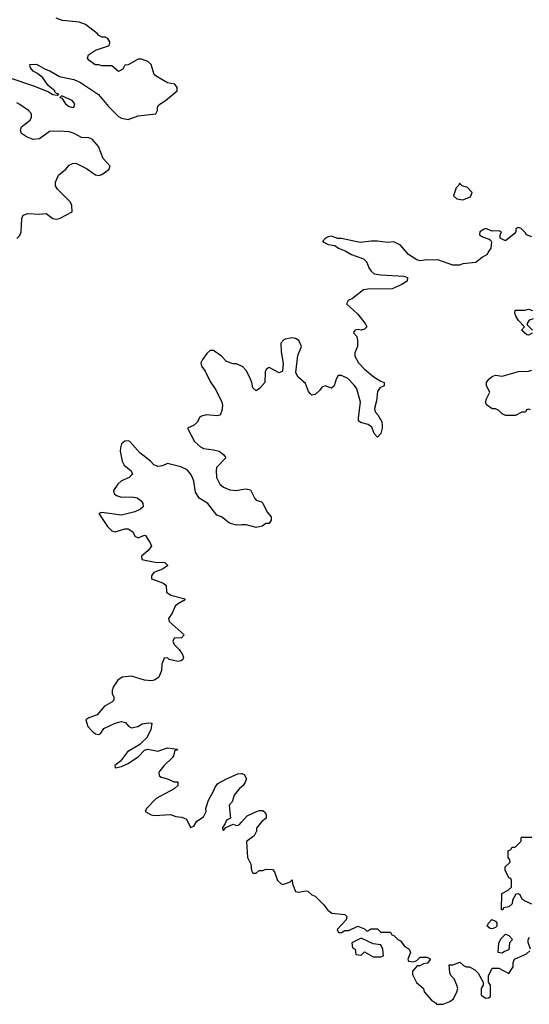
# Model space of a CAD drawing. Header units: inches. Extents: x 2601469 to 2753575, y 449403 to 582909.
# Tile 256 of 256: x 2678648 to 2681755, y 508394 to 514404. Entities that reach past the tile are written whole.
import ezdxf

# ---------------------------------------------------------------- set-up
doc = ezdxf.new("R2010")
doc.units = ezdxf.units.IN
doc.header["$MEASUREMENT"] = 0
for name, color, linetype in [('C6570', 7, 'Continuous'), ('C6571', 7, 'Continuous'), ('C6580', 7, 'Continuous'), ('C6581', 7, 'Continuous')]:
    doc.layers.add(name, color=color, linetype=linetype)

msp = doc.modelspace()

# ---------------------------------------------------------------- linework, layer by layer
at = {"layer": 'C6570', "color": 4, "elevation": 4}
for points in [[(2679401.7, 510000), (2679381.1, 509978.9), (2679304.6, 509935.4), (2679262, 509878), (2679227.7, 509852.3), (2679230, 509838), (2679270, 509845.5), (2679310, 509864.9), (2679373.4, 509906.6), (2679410, 509944.7), (2679430, 509951.3), (2679490, 509938.8), (2679550, 509958.8), (2679611.3, 509951.3), (2679606, 509946), (2679594, 509946), (2679586.8, 509910), (2679579.9, 509900.1), (2679527.3, 509850), (2679496, 509810), (2679498, 509790), (2679510, 509781), (2679550, 509771), (2679587.3, 509752.7), (2679612, 509752), (2679612, 509730), (2679590.9, 509709.1), (2679481, 509650), (2679422, 509590), (2679414, 509570), (2679450, 509551.3), (2679470, 509546.8), (2679568.4, 509551.6), (2679599.6, 509539.6), (2679636.9, 509536.9), (2679664.7, 509524.7), (2679690, 509474), (2679710, 509482), (2679728.7, 509511.3), (2679770, 509538), (2679785.2, 509570), (2679784, 509590), (2679800.1, 509639.9), (2679828.7, 509690), (2679840.2, 509719.8), (2679857.2, 509742.8), (2679910, 509771.3), (2679979.3, 509800.7), (2680000, 509803.1)], [(2680000, 509721), (2679988.3, 509711.7), (2679956, 509670), (2679944.7, 509630), (2679926, 509610), (2679934, 509530), (2679910, 509518), (2679902, 509498), (2679882, 509470), (2679890, 509454), (2679906, 509474), (2679950, 509494), (2679970, 509484.7), (2679986, 509490), (2680000, 509505.8)]]:
    msp.add_lwpolyline(points, dxfattribs=at)
at = {"layer": 'C6571', "color": 4, "elevation": 4}
for points in [[(2678588.9, 514048.9), (2678738.7, 513998.7), (2678824, 513964), (2678850, 513946.8), (2678876.4, 513943.6), (2678886, 513950), (2678873.6, 513953.6), (2678863.1, 513963.1), (2678862, 513970), (2678822.9, 514002.9), (2678790, 514049.2), (2678756.2, 514076.2), (2678730, 514089.3), (2678714, 514110), (2678709.2, 514130.8), (2678750, 514133.4), (2678803, 514103), (2678832.3, 514092.3), (2678890, 514057.1), (2678978.7, 514038.7), (2679019.9, 514019.9), (2679128.2, 513948.2), (2679190, 513874.9), (2679250, 513813.4), (2679270, 513803.8), (2679310, 513795.5), (2679370, 513817.1), (2679478, 513830), (2679488.7, 513850), (2679488.7, 513870), (2679496.5, 513883.5), (2679537.2, 513910), (2679608.7, 513970), (2679609, 513990), (2679594, 514010), (2679550, 514019), (2679480.1, 514060.1), (2679469, 514070), (2679449, 514130), (2679430, 514149), (2679390, 514164), (2679370, 514164), (2679310, 514128), (2679290, 514126), (2679276.9, 514103.1), (2679250, 514088), (2679210, 514122), (2679150, 514122), (2679130, 514128.7), (2679109.2, 514129.2), (2679070, 514158), (2679062, 514170), (2679068, 514190), (2679110, 514218), (2679190, 514244.7), (2679195.3, 514250), (2679198, 514270), (2679186, 514290), (2679170, 514298), (2679150, 514298), (2679130, 514308), (2679120.4, 514320.4), (2679050, 514375.3), (2679010, 514388.7), (2678910, 514399), (2678870, 514414)], [(2678630, 513067.7), (2678650, 513086), (2678657, 513110), (2678662, 513190), (2678670, 513211), (2678698.6, 513221.4), (2678770, 513218), (2678810, 513222), (2678850, 513191.3), (2678870, 513186), (2678890, 513191), (2678968, 513232), (2678965.2, 513270), (2678957.2, 513290), (2678879.3, 513370), (2678867, 513390), (2678867.2, 513412.8), (2678884.5, 513455.5), (2678930, 513490.8), (2678950, 513516), (2678970, 513527.3), (2678990, 513527.7), (2679055.8, 513495.8), (2679110, 513457.3), (2679130, 513454), (2679150, 513459.1), (2679192.7, 513490), (2679199, 513510), (2679156.3, 513556.3), (2679129.4, 513630), (2679090, 513675.1), (2679070, 513682.9), (2679025.8, 513685.8), (2678981.2, 513710), (2678950, 513718.9), (2678890, 513723.6), (2678830, 513722), (2678770, 513676), (2678730, 513673.2), (2678689.5, 513689.5), (2678659, 513710), (2678653.2, 513730), (2678659, 513750), (2678711.8, 513790), (2678719.5, 513810), (2678719.5, 513830), (2678701.2, 513850), (2678650, 513887.3), (2678630, 513896.3)], [(2680000, 512289.7), (2679970, 512302.7), (2679950, 512302.7), (2679910, 512317.2), (2679879, 512350), (2679830, 512384), (2679810, 512384), (2679790, 512366), (2679762, 512330), (2679753.4, 512310), (2679756.3, 512290), (2679778.3, 512258.3), (2679810, 512194.8), (2679844.1, 512144.1), (2679880.7, 512070), (2679884, 512050), (2679881.4, 512018.6), (2679870, 511989.2), (2679850, 511986), (2679786.8, 511993.2), (2679756.9, 511983.1), (2679744.7, 511975.3), (2679732, 511950), (2679711.3, 511930), (2679672, 511910), (2679713.4, 511830), (2679750, 511796.3), (2679770, 511786), (2679830, 511779.5), (2679864.7, 511770), (2679891.3, 511750), (2679904.7, 511730), (2679848.5, 511670), (2679845.3, 511650), (2679848.7, 511610), (2679868, 511570), (2679891.3, 511550), (2679930, 511534), (2679969.3, 511530.7), (2680000, 511535.8)], [(2680000, 511320.1), (2679970, 511319), (2679928, 511330), (2679878, 511370), (2679850, 511379), (2679796, 511450), (2679742.6, 511482.6), (2679721, 511521), (2679710, 511588), (2679701.6, 511610), (2679690, 511632.7), (2679670, 511656), (2679630, 511675.1), (2679550, 511696), (2679519.8, 511680.2), (2679490, 511676), (2679467, 511687), (2679445.2, 511710), (2679380.1, 511760.1), (2679319.3, 511830), (2679310, 511834.3), (2679290, 511832), (2679270, 511815.4), (2679262, 511790), (2679261.2, 511770), (2679273.7, 511710), (2679285.9, 511685.9), (2679327.7, 511650), (2679336, 511630), (2679316, 511610), (2679270, 511589.6), (2679246.4, 511570), (2679220.5, 511530), (2679224, 511510), (2679239.3, 511499.3), (2679270, 511490.5), (2679332.3, 511492.3), (2679364.9, 511484.9), (2679388.1, 511468.1), (2679398.8, 511450), (2679401, 511430), (2679384.5, 511415.5), (2679350, 511400.9), (2679270, 511379.3), (2679150, 511397), (2679131.3, 511390), (2679184, 511310), (2679210, 511284.9), (2679230, 511278), (2679290, 511296.3), (2679310, 511297.3), (2679338, 511278), (2679350, 511252), (2679370, 511242), (2679410, 511258), (2679414.8, 511254.8), (2679444.7, 511210), (2679452, 511190), (2679430, 511162), (2679391.3, 511130), (2679394, 511110), (2679473.4, 511093.4), (2679534, 511090), (2679550, 511074), (2679550.4, 511069.6), (2679518, 511050), (2679466, 511030), (2679451, 511010), (2679451.3, 510991.3), (2679525.2, 510965.2), (2679541, 510950), (2679542.8, 510910), (2679570, 510890.8), (2679658, 510870), (2679650, 510858), (2679610, 510837.2), (2679595.9, 510824.1), (2679578, 510782), (2679556, 510750), (2679558.8, 510730), (2679652, 510650), (2679634, 510630), (2679590, 510628), (2679581, 510610), (2679591, 510590), (2679619.9, 510559.9), (2679640.7, 510530), (2679646.8, 510510), (2679642, 510498), (2679632, 510490), (2679613, 510487), (2679559, 510499), (2679550, 510508), (2679530, 510506), (2679514, 510470), (2679512, 510432), (2679496, 510390), (2679470, 510373.2), (2679450, 510369.2), (2679410, 510372), (2679330, 510396.2), (2679274, 510390), (2679246.8, 510373.2), (2679218, 510330), (2679211.3, 510310), (2679212, 510290), (2679222, 510270), (2679222, 510250), (2679210, 510238), (2679165.4, 510214.6), (2679119.8, 510160.2), (2679070, 510142), (2679052, 510130), (2679063.7, 510090), (2679090, 510060.5), (2679110, 510045.5), (2679130, 510040.7), (2679144, 510050), (2679161.5, 510078.5), (2679230, 510111), (2679270, 510121), (2679294, 510114), (2679310.9, 510090.9), (2679330, 510081), (2679368, 510090), (2679394.8, 510105.2), (2679431.3, 510111.3), (2679454, 510110), (2679447.3, 510070), (2679420.7, 510019.3), (2679401.7, 510000)]]:
    msp.add_lwpolyline(points, dxfattribs=at)
msp.add_lwpolyline([(2678910, 513938), (2678902, 513938), (2678894, 513930), (2678905.4, 513925.4), (2678926.8, 513890), (2678950, 513874.8), (2678970, 513868.2), (2678978, 513870), (2678984, 513890), (2678968.7, 513910)], close=True, dxfattribs=at)
at = {"layer": 'C6580', "color": 4, "elevation": 4}
for points in [[(2680000, 509803.1), (2680003.5, 509803.5), (2680017.5, 509797.5), (2680030.7, 509770), (2680024, 509750), (2680010.6, 509729.4), (2680000, 509721)], [(2680000, 509505.8), (2680034.8, 509545.2), (2680091.6, 509571.6), (2680110, 509578), (2680130, 509578), (2680145.4, 509565.4), (2680150.8, 509550), (2680150.6, 509529.4), (2680124.7, 509510), (2680092, 509470), (2680091.3, 509450), (2680078, 509422), (2680031.3, 509388.7), (2680038, 509290), (2680058, 509250), (2680062, 509210), (2680070, 509194), (2680090, 509194), (2680108.7, 509211.3), (2680130, 509211), (2680150, 509218.8), (2680190, 509216), (2680202.8, 509202.8), (2680221, 509150), (2680242, 509130), (2680250, 509126), (2680270, 509131.3), (2680298, 509142), (2680310, 509154), (2680312, 509130), (2680330, 509082), (2680350, 509078), (2680390, 509086), (2680404.7, 509084.7), (2680430, 509062), (2680450, 509054), (2680502, 509002), (2680527.9, 508967.9), (2680550.8, 508950.8), (2680630, 508942), (2680642, 508930), (2680638, 508910), (2680584.7, 508850), (2680592.7, 508832.7), (2680610, 508832), (2680630, 508844.7), (2680654.6, 508845.4), (2680710, 508871.3), (2680750, 508854), (2680762, 508842), (2680770, 508842), (2680790, 508854), (2680830, 508854), (2680850, 508834), (2680910, 508834), (2680918, 508818), (2680930, 508814), (2680954, 508790), (2680970, 508782), (2680991.6, 508751.6), (2681022, 508730), (2681032, 508710), (2681014, 508670), (2681018, 508658), (2681050, 508654), (2681070, 508662), (2681090, 508682), (2681130, 508682), (2681150, 508672), (2681152, 508668), (2681135.3, 508644.7), (2681110, 508642), (2681088, 508628), (2681072, 508628), (2681043.6, 508596.4), (2681043.6, 508576.4), (2681067.5, 508527.5), (2681111.1, 508491.1), (2681114, 508470), (2681159.6, 508419.6), (2681183.6, 508403.6), (2681190, 508394), (2681230, 508394), (2681270, 508411.3), (2681293.2, 508426.8), (2681314, 508470), (2681319, 508490), (2681314, 508510), (2681298, 508550), (2681278, 508570), (2681270, 508586), (2681266, 508634), (2681290, 508634), (2681331.1, 508651.1), (2681354, 508630), (2681370, 508622), (2681390, 508622), (2681423.6, 508603.6), (2681443.6, 508583.6), (2681474, 508530), (2681474, 508510), (2681462, 508490), (2681462, 508450), (2681490, 508432), (2681507.3, 508432.7), (2681518, 508442), (2681518, 508510), (2681506, 508530), (2681507.3, 508567.3), (2681530, 508614), (2681570, 508614), (2681630, 508582), (2681656.4, 508623.6), (2681658, 508650), (2681666, 508670), (2681738, 508702), (2681759, 508721)], [(2681770, 509006), (2681725.6, 509025.6), (2681714.6, 509034.6), (2681700.4, 509060.4), (2681690, 509068), (2681672.7, 509067.3), (2681652, 509030), (2681650, 509008), (2681630, 508988), (2681598, 508982), (2681594, 508970), (2681586, 508970), (2681588, 509070), (2681626, 509090), (2681646, 509110), (2681646, 509150), (2681642, 509162), (2681630, 509166), (2681607.3, 509212.7), (2681607.3, 509232.7), (2681638, 509262), (2681636.4, 509276.4), (2681626, 509290), (2681626, 509330), (2681642, 509338), (2681650, 509354), (2681670, 509354), (2681706, 509390), (2681706, 509410), (2681710, 509414), (2681770, 509414)], [(2681762, 508730), (2681748.4, 508771.6), (2681748, 508790), (2681756.4, 508803.6)]]:
    msp.add_lwpolyline(points, dxfattribs=at)
for points in [[(2681530, 508855.3), (2681516.4, 508856.4), (2681498, 508870), (2681506, 508890), (2681528, 508912), (2681550, 508902), (2681558, 508890), (2681558, 508870), (2681550, 508862)], [(2681590, 508706), (2681566, 508710), (2681568.7, 508770), (2681584.7, 508795.3), (2681610, 508822), (2681630, 508814), (2681652, 508790), (2681634, 508770), (2681630, 508726), (2681603.6, 508716.4)], [(2680730, 508798), (2680674, 508770), (2680678, 508738), (2680694, 508730), (2680698, 508698), (2680730, 508694), (2680750, 508714), (2680803.6, 508683.6), (2680850, 508684.7), (2680866, 508690), (2680862, 508730), (2680850, 508758), (2680803.1, 508763.1)]]:
    msp.add_lwpolyline(points, close=True, dxfattribs=at)
at = {"layer": 'C6581', "color": 4, "elevation": 4}
msp.add_lwpolyline([(2681330, 513406), (2681326, 513394), (2681310, 513378), (2681294, 513330), (2681314, 513310), (2681350, 513304.7), (2681397.2, 513322.8), (2681408, 513350), (2681379.3, 513379.3), (2681346, 513390)], close=True, dxfattribs=at)
for points in [[(2681770, 513078), (2681738, 513090), (2681730, 513106), (2681706, 513130), (2681690, 513135.3), (2681674, 513130), (2681674, 513110), (2681663.6, 513096.4), (2681610, 513055.3), (2681578, 513070), (2681578, 513090), (2681586, 513110), (2681570, 513115.3), (2681530, 513114), (2681490, 513128.7), (2681476.9, 513123.1), (2681454, 513110), (2681452, 513090), (2681470, 513078), (2681510, 513064.7), (2681518.8, 513058.8), (2681525.4, 513045.4), (2681521, 513010), (2681506, 512990), (2681498, 512970), (2681470, 512954), (2681430, 512922), (2681350, 512913.2), (2681330, 512905.2), (2681290, 512906), (2681198, 512938), (2681170, 512935.3), (2681130, 512939), (2681090, 512933.2), (2681070, 512939.3), (2681018, 512970), (2680970, 513028.7), (2680930, 513048.7), (2680890, 513044), (2680830, 513052.7), (2680792.1, 513052.1), (2680724.8, 513044.8), (2680611.1, 513068.9), (2680588.7, 513068.7), (2680550, 513082), (2680530, 513079), (2680512, 513070), (2680494, 513050), (2680530, 513032), (2680570, 513026), (2680592, 513010), (2680633.2, 512993.2), (2680671.3, 512970), (2680744.5, 512944.5), (2680764.9, 512924.9), (2680777.3, 512890), (2680790.7, 512870), (2680810, 512853.4), (2680850, 512846), (2680990, 512838), (2681012, 512830), (2681010, 512808), (2680974.4, 512785.6), (2680918.5, 512761.5), (2680770, 512759.3), (2680744.9, 512755.1), (2680676.7, 512703.3), (2680651.3, 512690), (2680641, 512670), (2680707.9, 512607.9), (2680754.8, 512550), (2680764.7, 512530), (2680750, 512515.3), (2680730, 512508.7), (2680712.7, 512512.7), (2680694, 512510), (2680683.6, 512496.4), (2680684.7, 512490), (2680704.7, 512470), (2680707.1, 512447.1), (2680707.3, 512410), (2680691.3, 512370), (2680691, 512350), (2680714.8, 512310), (2680750.7, 512270), (2680810, 512221.6), (2680850, 512197.3), (2680870.8, 512190), (2680871, 512170), (2680843.1, 512156.9), (2680830, 512135.3), (2680823.1, 512076.9), (2680810.7, 512030), (2680814.8, 512010), (2680832.2, 511992.2), (2680855.5, 511950), (2680859.1, 511930), (2680859.1, 511910), (2680850, 511878), (2680830, 511855.3), (2680810, 511878), (2680796.2, 511916.2), (2680773.1, 511933.1), (2680726.3, 511946.3), (2680714.6, 511954.6), (2680713.2, 511973.2), (2680727, 512070), (2680703.6, 512150), (2680690, 512172), (2680650, 512213.3), (2680610, 512232), (2680590, 512232.7), (2680577.3, 512210), (2680564.7, 512170), (2680550, 512155.3), (2680510, 512169), (2680490, 512162), (2680478, 512142), (2680450, 512116), (2680430, 512113.2), (2680420.7, 512120.7), (2680410, 512135.3), (2680390, 512184), (2680343.6, 512223.6), (2680332, 512250), (2680344.7, 512355.3), (2680366.6, 512410), (2680350, 512445.2), (2680330, 512458.4), (2680310, 512462), (2680266.9, 512453.1), (2680258, 512450), (2680241, 512430), (2680243.4, 512376.6), (2680255.2, 512304.8), (2680250, 512258), (2680230, 512248.7), (2680170, 512282), (2680162, 512278), (2680150.8, 512269.2), (2680145.5, 512254.5), (2680142, 512190), (2680110, 512153.2), (2680090, 512139), (2680070, 512158), (2680064.5, 512190), (2680050, 512224), (2680030, 512262), (2680006.8, 512286.8), (2680000, 512289.7)], [(2681772, 512490), (2681750, 512478), (2681740.4, 512480.4), (2681708.4, 512508.4), (2681726, 512530), (2681690, 512568), (2681675.3, 512590), (2681667.3, 512612.7), (2681668.4, 512631.6), (2681728.4, 512631.6), (2681750, 512638), (2681774, 512630)], [(2681778, 512578), (2681754, 512570), (2681742, 512550), (2681742, 512542), (2681774, 512510)], [(2681762, 512022), (2681750, 512026), (2681738, 512022), (2681731.6, 512008.4), (2681710, 512008), (2681671.3, 511988.7), (2681610, 511988.7), (2681590, 511998), (2681570, 512018), (2681548.7, 512028.7), (2681530, 512029), (2681493.6, 512053.6), (2681489.2, 512070), (2681494, 512090), (2681515.3, 512130), (2681495.3, 512170), (2681494, 512190), (2681509.5, 512210.5), (2681530, 512226), (2681550, 512234), (2681590, 512227.3), (2681690, 512256.3), (2681750, 512258.8), (2681770, 512264.7)], [(2680000, 511535.8), (2680030, 511540.7), (2680054.8, 511534.8), (2680082, 511482), (2680090, 511472), (2680122, 511462), (2680130, 511454), (2680158, 511398), (2680182, 511370), (2680182, 511350), (2680170, 511328), (2680150, 511328), (2680126.4, 511313.6), (2680090, 511304), (2680030, 511321.2), (2680000, 511320.1)]]:
    msp.add_lwpolyline(points, dxfattribs=at)

doc.saveas('drawing.dxf')
